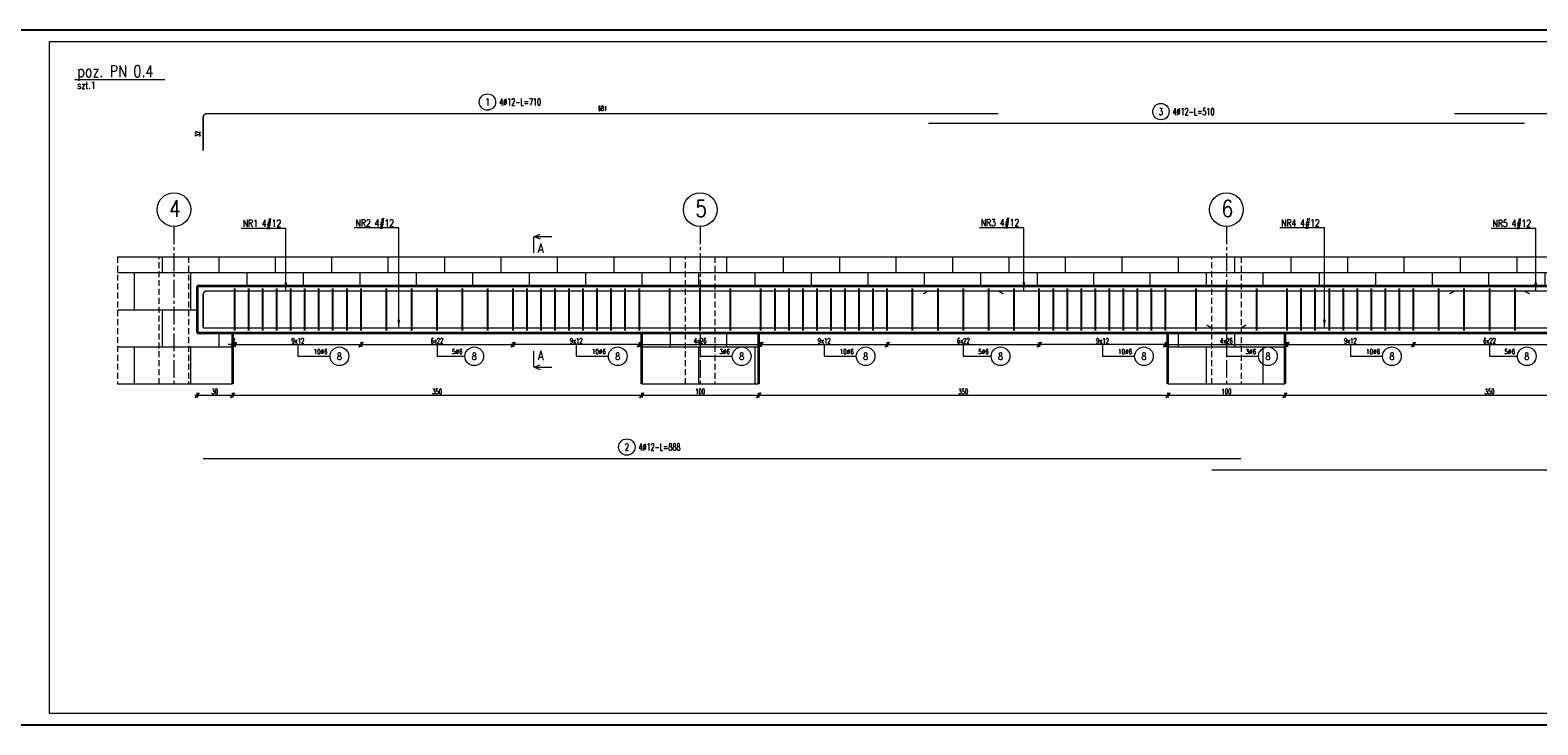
# Model space of a CAD drawing. Header units: centimetres. Extents: x 125945 to 146944, y 20629 to 31773.
# Tile 32 of 80: x 136931 to 138220, y 20629 to 21223. Entities that reach past the tile are written whole.
import ezdxf
from ezdxf.enums import TextEntityAlignment as Align

# ---------------------------------------------------------------- set-up
doc = ezdxf.new("R2010")
doc.units = ezdxf.units.CM
doc.linetypes.add('CENTER2', pattern=[28.575, 19.05, -3.175, 3.175, -3.175])
doc.linetypes.add('HIDDEN', pattern=[9.525, 6.35, -3.175])
for name, color, linetype, lineweight in [('e-cad_cienkie', 88, 'Continuous', 15), ('e-cad_opisy', 7, 'Continuous', 15), ('e-cad_osie', 172, 'CENTER2', 9), ('e-cad_ukryte', 1, 'HIDDEN', 15), ('e-cad_wymiary', 66, 'Continuous', 15), ('e-cad_wypelnienia', 254, 'Continuous', 9), ('K-ŚCIANY KONSTRUKCYJNE', 16, 'Continuous', 35), ('K-ŻELBET', 204, 'Continuous', 35)]:
    doc.layers.add(name, color=color, linetype=linetype, lineweight=lineweight)
doc.layers.add('e-cad_prety_widok', color=3, linetype='Continuous')
doc.layers.add('e-cad_strzemiona', color=3, linetype='Continuous')
doc.styles.add('e-cad_1', font='simplex.shx', dxfattribs={"width": 0.6})
doc.styles.add('e-cad_2', font='simplex.shx', dxfattribs={"width": 0.8})
doc.styles.add('simpl', font='simplex.shx', dxfattribs={"width": 0.6})
doc.dimstyles.new('e-cad_1_20_[cm]', dxfattribs={"dimscale": 2, "dimtxt": 2.25, "dimasz": 1.75, "dimexe": 1, "dimexo": 0, "dimgap": 0.5, "dimtad": 1, "dimdec": 1, "dimrnd": 0.5, "dimdsep": 46, "dimtxsty": 'simpl', "dimblk": 'OBLIQUE', "dimcen": 0, "dimdle": 1, "dimclrd": 256, "dimclre": 256, "dimclrt": 256, "dimadec": 0, "dimazin": 0, "dimtfac": 1, "dimtdec": 1, "dimtix": 1, "dimtmove": 2, "dimatfit": 3, "dimldrblk": 'OBLIQUE', "dimfxl": 1, "dimfxlon": 1, "dimlwd": -1, "dimarcsym": 0})

# ---------------------------------------------------------------- blocks, each defined once
blk = doc.blocks.new('_Oblique')
at = {"color": 0, "linetype": 'ByBlock', "lineweight": -2}
blk.add_line((0.5, 0.6), (-0.5, -0.6), dxfattribs=at)
blk = doc.blocks.new('*D4184')
at = {"layer": 'Defpoints', "color": 0}
for p in [(137104.1, 20966.1), (137106.1, 20966.1), (137104.1, 20954.1)]:
    blk.add_point(p, dxfattribs=at)
at = {"layer": 'e-cad_wymiary', "ltscale": 0.8}
for p, q in [((137104.1, 20954.1), (137100.6, 20954.1)), ((137108.1, 20954.1), (137102.1, 20954.1)), ((137106.1, 20954.1), (137109.6, 20954.1))]:
    blk.add_line(p, q, dxfattribs=at)
at = {"layer": 'e-cad_wymiary', "lineweight": -2, "ltscale": 0.8}
for p, q in [((137104.1, 20956.1), (137104.1, 20952.1)), ((137106.1, 20956.1), (137106.1, 20952.1))]:
    blk.add_line(p, q, dxfattribs=at)
at = {"layer": 'e-cad_wymiary', "xscale": 3.5, "yscale": 3.5, "zscale": 3.5}
blk.add_blockref('_Oblique', (137104.1, 20954.1), dxfattribs=at)
at = {"layer": 'e-cad_wymiary', "xscale": 3.5, "yscale": 3.5, "zscale": 3.5, "rotation": 180}
blk.add_blockref('_Oblique', (137106.1, 20954.1), dxfattribs=at)
at = {"layer": 'e-cad_wymiary', "ltscale": 0.8, "insert": (137105.1, 20957.3), "char_height": 4.5, "attachment_point": 5, "style": 'simpl'}
blk.add_mtext('2', dxfattribs=at)
blk = doc.blocks.new('*D4185')
at = {"layer": 'Defpoints', "color": 0}
for p in [(137106.1, 20966.1), (137214.1, 20966.1), (137214.1, 20954.1)]:
    blk.add_point(p, dxfattribs=at)
at = {"layer": 'e-cad_wymiary', "ltscale": 0.8}
blk.add_line((137104.1, 20954.1), (137216.1, 20954.1), dxfattribs=at)
at = {"layer": 'e-cad_wymiary', "lineweight": -2, "ltscale": 0.8}
for p, q in [((137106.1, 20956.1), (137106.1, 20952.1)), ((137214.1, 20956.1), (137214.1, 20952.1))]:
    blk.add_line(p, q, dxfattribs=at)
at = {"layer": 'e-cad_wymiary', "xscale": 3.5, "yscale": 3.5, "zscale": 3.5, "rotation": 180}
blk.add_blockref('_Oblique', (137106.1, 20954.1), dxfattribs=at)
at = {"layer": 'e-cad_wymiary', "xscale": 3.5, "yscale": 3.5, "zscale": 3.5}
blk.add_blockref('_Oblique', (137214.1, 20954.1), dxfattribs=at)
at = {"layer": 'e-cad_wymiary', "ltscale": 0.8, "insert": (137160.1, 20957.3), "char_height": 4.5, "attachment_point": 5, "style": 'simpl'}
blk.add_mtext('9x12', dxfattribs=at)
blk = doc.blocks.new('e-cad_ZelbetOpisNiezliczalny_1P')
at = {"layer": 'e-cad_cienkie'}
blk.add_circle((4, 0), 4, dxfattribs=at)
at = {"layer": 'e-cad_opisy', "ltscale": 0.04, "style": 'e-cad_1', "width": 0.8}
for tag, p in [('OPIS', (-1, 1)), ('UWAGI', (-1, -3))]:
    blk.add_attdef(tag, text='', height=2, dxfattribs=at).set_placement(p, align=Align.RIGHT)
blk.add_attdef('NR', text='', height=3, dxfattribs=at).set_placement((4, 0), align=Align.MIDDLE_CENTER)
blk = doc.blocks.new('*D4186')
at = {"layer": 'Defpoints', "color": 0}
for p in [(137214.1, 20966.1), (137344.1, 20966.1), (137344.1, 20954.1)]:
    blk.add_point(p, dxfattribs=at)
at = {"layer": 'e-cad_wymiary', "ltscale": 0.8}
blk.add_line((137212.1, 20954.1), (137346.1, 20954.1), dxfattribs=at)
at = {"layer": 'e-cad_wymiary', "lineweight": -2, "ltscale": 0.8}
for p, q in [((137214.1, 20956.1), (137214.1, 20952.1)), ((137344.1, 20956.1), (137344.1, 20952.1))]:
    blk.add_line(p, q, dxfattribs=at)
at = {"layer": 'e-cad_wymiary', "xscale": 3.5, "yscale": 3.5, "zscale": 3.5, "rotation": 180}
blk.add_blockref('_Oblique', (137214.1, 20954.1), dxfattribs=at)
at = {"layer": 'e-cad_wymiary', "xscale": 3.5, "yscale": 3.5, "zscale": 3.5}
blk.add_blockref('_Oblique', (137344.1, 20954.1), dxfattribs=at)
at = {"layer": 'e-cad_wymiary', "ltscale": 0.8, "insert": (137279.1, 20957.3), "char_height": 4.5, "attachment_point": 5, "style": 'simpl'}
blk.add_mtext('6x22', dxfattribs=at)
blk = doc.blocks.new('*D4188')
at = {"layer": 'Defpoints', "color": 0}
for p in [(137344.1, 20966.1), (137452.1, 20966.1), (137344.1, 20954.1)]:
    blk.add_point(p, dxfattribs=at)
at = {"layer": 'e-cad_wymiary', "ltscale": 0.8}
blk.add_line((137454.1, 20954.1), (137342.1, 20954.1), dxfattribs=at)
at = {"layer": 'e-cad_wymiary', "lineweight": -2, "ltscale": 0.8}
for p, q in [((137344.1, 20956.1), (137344.1, 20952.1)), ((137452.1, 20956.1), (137452.1, 20952.1))]:
    blk.add_line(p, q, dxfattribs=at)
at = {"layer": 'e-cad_wymiary', "xscale": 3.5, "yscale": 3.5, "zscale": 3.5, "rotation": 180}
blk.add_blockref('_Oblique', (137344.1, 20954.1), dxfattribs=at)
at = {"layer": 'e-cad_wymiary', "xscale": 3.5, "yscale": 3.5, "zscale": 3.5}
blk.add_blockref('_Oblique', (137452.1, 20954.1), dxfattribs=at)
at = {"layer": 'e-cad_wymiary', "ltscale": 0.8, "insert": (137398.1, 20957.3), "char_height": 4.5, "attachment_point": 5, "style": 'simpl'}
blk.add_mtext('9x12', dxfattribs=at)
blk = doc.blocks.new('*D4190')
at = {"layer": 'Defpoints', "color": 0}
for p in [(137556.1, 20966.1), (137664.1, 20966.1), (137664.1, 20954.1)]:
    blk.add_point(p, dxfattribs=at)
at = {"layer": 'e-cad_wymiary', "ltscale": 0.8}
blk.add_line((137554.1, 20954.1), (137666.1, 20954.1), dxfattribs=at)
at = {"layer": 'e-cad_wymiary', "lineweight": -2, "ltscale": 0.8}
for p, q in [((137556.1, 20956.1), (137556.1, 20952.1)), ((137664.1, 20956.1), (137664.1, 20952.1))]:
    blk.add_line(p, q, dxfattribs=at)
at = {"layer": 'e-cad_wymiary', "xscale": 3.5, "yscale": 3.5, "zscale": 3.5, "rotation": 180}
blk.add_blockref('_Oblique', (137556.1, 20954.1), dxfattribs=at)
at = {"layer": 'e-cad_wymiary', "xscale": 3.5, "yscale": 3.5, "zscale": 3.5}
blk.add_blockref('_Oblique', (137664.1, 20954.1), dxfattribs=at)
at = {"layer": 'e-cad_wymiary', "ltscale": 0.8, "insert": (137610.1, 20957.3), "char_height": 4.5, "attachment_point": 5, "style": 'simpl'}
blk.add_mtext('9x12', dxfattribs=at)
blk = doc.blocks.new('*D4191')
at = {"layer": 'Defpoints', "color": 0}
for p in [(137664.1, 20966.1), (137794.1, 20966.1), (137794.1, 20954.1)]:
    blk.add_point(p, dxfattribs=at)
at = {"layer": 'e-cad_wymiary', "ltscale": 0.8}
blk.add_line((137662.1, 20954.1), (137796.1, 20954.1), dxfattribs=at)
at = {"layer": 'e-cad_wymiary', "lineweight": -2, "ltscale": 0.8}
for p, q in [((137664.1, 20956.1), (137664.1, 20952.1)), ((137794.1, 20956.1), (137794.1, 20952.1))]:
    blk.add_line(p, q, dxfattribs=at)
at = {"layer": 'e-cad_wymiary', "xscale": 3.5, "yscale": 3.5, "zscale": 3.5, "rotation": 180}
blk.add_blockref('_Oblique', (137664.1, 20954.1), dxfattribs=at)
at = {"layer": 'e-cad_wymiary', "xscale": 3.5, "yscale": 3.5, "zscale": 3.5}
blk.add_blockref('_Oblique', (137794.1, 20954.1), dxfattribs=at)
at = {"layer": 'e-cad_wymiary', "ltscale": 0.8, "insert": (137729.1, 20957.3), "char_height": 4.5, "attachment_point": 5, "style": 'simpl'}
blk.add_mtext('6x22', dxfattribs=at)
blk = doc.blocks.new('*D4193')
at = {"layer": 'Defpoints', "color": 0}
for p in [(137794.1, 20966.1), (137902.1, 20966.1), (137794.1, 20954.1)]:
    blk.add_point(p, dxfattribs=at)
at = {"layer": 'e-cad_wymiary', "ltscale": 0.8}
blk.add_line((137904.1, 20954.1), (137792.1, 20954.1), dxfattribs=at)
at = {"layer": 'e-cad_wymiary', "lineweight": -2, "ltscale": 0.8}
for p, q in [((137794.1, 20956.1), (137794.1, 20952.1)), ((137902.1, 20956.1), (137902.1, 20952.1))]:
    blk.add_line(p, q, dxfattribs=at)
at = {"layer": 'e-cad_wymiary', "xscale": 3.5, "yscale": 3.5, "zscale": 3.5, "rotation": 180}
blk.add_blockref('_Oblique', (137794.1, 20954.1), dxfattribs=at)
at = {"layer": 'e-cad_wymiary', "xscale": 3.5, "yscale": 3.5, "zscale": 3.5}
blk.add_blockref('_Oblique', (137902.1, 20954.1), dxfattribs=at)
at = {"layer": 'e-cad_wymiary', "ltscale": 0.8, "insert": (137848.1, 20957.3), "char_height": 4.5, "attachment_point": 5, "style": 'simpl'}
blk.add_mtext('9x12', dxfattribs=at)
blk = doc.blocks.new('*D4195')
at = {"layer": 'Defpoints', "color": 0}
for p in [(138006.1, 20966.1), (138114.1, 20966.1), (138114.1, 20954.1)]:
    blk.add_point(p, dxfattribs=at)
at = {"layer": 'e-cad_wymiary', "ltscale": 0.8}
blk.add_line((138004.1, 20954.1), (138116.1, 20954.1), dxfattribs=at)
at = {"layer": 'e-cad_wymiary', "lineweight": -2, "ltscale": 0.8}
for p, q in [((138006.1, 20956.1), (138006.1, 20952.1)), ((138114.1, 20956.1), (138114.1, 20952.1))]:
    blk.add_line(p, q, dxfattribs=at)
at = {"layer": 'e-cad_wymiary', "xscale": 3.5, "yscale": 3.5, "zscale": 3.5, "rotation": 180}
blk.add_blockref('_Oblique', (138006.1, 20954.1), dxfattribs=at)
at = {"layer": 'e-cad_wymiary', "xscale": 3.5, "yscale": 3.5, "zscale": 3.5}
blk.add_blockref('_Oblique', (138114.1, 20954.1), dxfattribs=at)
at = {"layer": 'e-cad_wymiary', "ltscale": 0.8, "insert": (138060.1, 20957.3), "char_height": 4.5, "attachment_point": 5, "style": 'simpl'}
blk.add_mtext('9x12', dxfattribs=at)
blk = doc.blocks.new('*D4196')
at = {"layer": 'Defpoints', "color": 0}
for p in [(138114.1, 20966.1), (138244.1, 20966.1), (138244.1, 20954.1)]:
    blk.add_point(p, dxfattribs=at)
at = {"layer": 'e-cad_wymiary', "ltscale": 0.8}
blk.add_line((138112.1, 20954.1), (138246.1, 20954.1), dxfattribs=at)
at = {"layer": 'e-cad_wymiary', "lineweight": -2, "ltscale": 0.8}
for p, q in [((138114.1, 20956.1), (138114.1, 20952.1)), ((138244.1, 20956.1), (138244.1, 20952.1))]:
    blk.add_line(p, q, dxfattribs=at)
at = {"layer": 'e-cad_wymiary', "xscale": 3.5, "yscale": 3.5, "zscale": 3.5, "rotation": 180}
blk.add_blockref('_Oblique', (138114.1, 20954.1), dxfattribs=at)
at = {"layer": 'e-cad_wymiary', "xscale": 3.5, "yscale": 3.5, "zscale": 3.5}
blk.add_blockref('_Oblique', (138244.1, 20954.1), dxfattribs=at)
at = {"layer": 'e-cad_wymiary', "ltscale": 0.8, "insert": (138179.1, 20957.3), "char_height": 4.5, "attachment_point": 5, "style": 'simpl'}
blk.add_mtext('6x22', dxfattribs=at)
blk = doc.blocks.new('*D4204')
at = {"layer": 'Defpoints', "color": 0}
for p in [(137452.1, 20966.1), (137556.1, 20966.1), (137556.1, 20954.1)]:
    blk.add_point(p, dxfattribs=at)
at = {"layer": 'e-cad_wymiary', "ltscale": 0.8}
blk.add_line((137450.1, 20954.1), (137558.1, 20954.1), dxfattribs=at)
at = {"layer": 'e-cad_wymiary', "lineweight": -2, "ltscale": 0.8}
for p, q in [((137452.1, 20956.1), (137452.1, 20952.1)), ((137556.1, 20956.1), (137556.1, 20952.1))]:
    blk.add_line(p, q, dxfattribs=at)
at = {"layer": 'e-cad_wymiary', "xscale": 3.5, "yscale": 3.5, "zscale": 3.5, "rotation": 180}
blk.add_blockref('_Oblique', (137452.1, 20954.1), dxfattribs=at)
at = {"layer": 'e-cad_wymiary', "xscale": 3.5, "yscale": 3.5, "zscale": 3.5}
blk.add_blockref('_Oblique', (137556.1, 20954.1), dxfattribs=at)
at = {"layer": 'e-cad_wymiary', "ltscale": 0.8, "insert": (137504.1, 20957.3), "char_height": 4.5, "attachment_point": 5, "style": 'simpl'}
blk.add_mtext('4x26', dxfattribs=at)
blk = doc.blocks.new('*D4205')
at = {"layer": 'Defpoints', "color": 0}
for p in [(137902.1, 20966.1), (138006.1, 20966.1), (138006.1, 20954.1)]:
    blk.add_point(p, dxfattribs=at)
at = {"layer": 'e-cad_wymiary', "ltscale": 0.8}
blk.add_line((137900.1, 20954.1), (138008.1, 20954.1), dxfattribs=at)
at = {"layer": 'e-cad_wymiary', "lineweight": -2, "ltscale": 0.8}
for p, q in [((137902.1, 20956.1), (137902.1, 20952.1)), ((138006.1, 20956.1), (138006.1, 20952.1))]:
    blk.add_line(p, q, dxfattribs=at)
at = {"layer": 'e-cad_wymiary', "xscale": 3.5, "yscale": 3.5, "zscale": 3.5, "rotation": 180}
blk.add_blockref('_Oblique', (137902.1, 20954.1), dxfattribs=at)
at = {"layer": 'e-cad_wymiary', "xscale": 3.5, "yscale": 3.5, "zscale": 3.5}
blk.add_blockref('_Oblique', (138006.1, 20954.1), dxfattribs=at)
at = {"layer": 'e-cad_wymiary', "ltscale": 0.8, "insert": (137954.1, 20957.3), "char_height": 4.5, "attachment_point": 5, "style": 'simpl'}
blk.add_mtext('4x26', dxfattribs=at)
blk = doc.blocks.new('e-cad_przekroj_1_1_P')
at = {"const_width": 0.5}
blk.add_lwpolyline([(0, 0), (0, 7)], dxfattribs=at)
for points in [[(0.25, 7), (2.75, 8)], [(0.25, 7), (7.75, 7)], [(0.25, 7), (2.75, 6)]]:
    blk.add_lwpolyline(points)
at = {"style": 'e-cad_1', "width": 0.8}
blk.add_attdef('SYMBOL', (1.75, 0), '', height=4, dxfattribs=at)
blk = doc.blocks.new('e-cad_przekroj_1_2_P')
at = {"const_width": 0.5}
blk.add_lwpolyline([(0, 0), (0, -7)], dxfattribs=at)
for points in [[(0.25, -7), (2.75, -6)], [(0.25, -7), (7.75, -7)], [(0.25, -7), (2.75, -8)]]:
    blk.add_lwpolyline(points)
at = {"style": 'e-cad_1', "width": 0.8}
blk.add_attdef('SYMBOL', (1.75, -4), '', height=4, dxfattribs=at)
blk = doc.blocks.new('*D4208')
at = {"layer": 'Defpoints', "color": 0}
for p in [(137074.1, 20964.1), (137104.1, 20964.1), (137104.1, 20910.7)]:
    blk.add_point(p, dxfattribs=at)
at = {"layer": 'e-cad_wymiary', "lineweight": -2, "ltscale": 0.8}
for p, q in [((137074.1, 20912.7), (137074.1, 20908.7)), ((137104.1, 20912.7), (137104.1, 20908.7))]:
    blk.add_line(p, q, dxfattribs=at)
at = {"layer": 'e-cad_wymiary', "ltscale": 0.8}
blk.add_line((137072.1, 20910.7), (137106.1, 20910.7), dxfattribs=at)
at = {"layer": 'e-cad_wymiary', "xscale": 3.5, "yscale": 3.5, "zscale": 3.5, "rotation": 180}
blk.add_blockref('_Oblique', (137074.1, 20910.7), dxfattribs=at)
at = {"layer": 'e-cad_wymiary', "xscale": 3.5, "yscale": 3.5, "zscale": 3.5}
blk.add_blockref('_Oblique', (137104.1, 20910.7), dxfattribs=at)
at = {"layer": 'e-cad_wymiary', "ltscale": 0.8, "insert": (137089.1, 20913.9), "char_height": 4.5, "attachment_point": 5, "style": 'simpl'}
blk.add_mtext('30', dxfattribs=at)
blk = doc.blocks.new('*D4209')
at = {"layer": 'Defpoints', "color": 0}
for p in [(137104.1, 20964.1), (137454.1, 20920.4), (137454.1, 20910.7)]:
    blk.add_point(p, dxfattribs=at)
at = {"layer": 'e-cad_wymiary', "lineweight": -2, "ltscale": 0.8}
for p, q in [((137104.1, 20912.7), (137104.1, 20908.7)), ((137454.1, 20912.7), (137454.1, 20908.7))]:
    blk.add_line(p, q, dxfattribs=at)
at = {"layer": 'e-cad_wymiary', "ltscale": 0.8}
blk.add_line((137102.1, 20910.7), (137456.1, 20910.7), dxfattribs=at)
at = {"layer": 'e-cad_wymiary', "xscale": 3.5, "yscale": 3.5, "zscale": 3.5, "rotation": 180}
blk.add_blockref('_Oblique', (137104.1, 20910.7), dxfattribs=at)
at = {"layer": 'e-cad_wymiary', "xscale": 3.5, "yscale": 3.5, "zscale": 3.5}
blk.add_blockref('_Oblique', (137454.1, 20910.7), dxfattribs=at)
at = {"layer": 'e-cad_wymiary', "ltscale": 0.8, "insert": (137279.1, 20913.9), "char_height": 4.5, "attachment_point": 5, "style": 'simpl'}
blk.add_mtext('350', dxfattribs=at)
blk = doc.blocks.new('*D4210')
at = {"layer": 'Defpoints', "color": 0}
for p in [(137454.1, 20920.4), (137554.1, 20920.4), (137554.1, 20910.7)]:
    blk.add_point(p, dxfattribs=at)
at = {"layer": 'e-cad_wymiary', "lineweight": -2, "ltscale": 0.8}
for p, q in [((137454.1, 20912.7), (137454.1, 20908.7)), ((137554.1, 20912.7), (137554.1, 20908.7))]:
    blk.add_line(p, q, dxfattribs=at)
at = {"layer": 'e-cad_wymiary', "ltscale": 0.8}
blk.add_line((137452.1, 20910.7), (137556.1, 20910.7), dxfattribs=at)
at = {"layer": 'e-cad_wymiary', "xscale": 3.5, "yscale": 3.5, "zscale": 3.5, "rotation": 180}
blk.add_blockref('_Oblique', (137454.1, 20910.7), dxfattribs=at)
at = {"layer": 'e-cad_wymiary', "xscale": 3.5, "yscale": 3.5, "zscale": 3.5}
blk.add_blockref('_Oblique', (137554.1, 20910.7), dxfattribs=at)
at = {"layer": 'e-cad_wymiary', "ltscale": 0.8, "insert": (137504.1, 20913.9), "char_height": 4.5, "attachment_point": 5, "style": 'simpl'}
blk.add_mtext('100', dxfattribs=at)
blk = doc.blocks.new('*D4211')
at = {"layer": 'Defpoints', "color": 0}
for p in [(137554.1, 20920.4), (137904.1, 20920.4), (137904.1, 20910.7)]:
    blk.add_point(p, dxfattribs=at)
at = {"layer": 'e-cad_wymiary', "lineweight": -2, "ltscale": 0.8}
for p, q in [((137554.1, 20912.7), (137554.1, 20908.7)), ((137904.1, 20912.7), (137904.1, 20908.7))]:
    blk.add_line(p, q, dxfattribs=at)
at = {"layer": 'e-cad_wymiary', "ltscale": 0.8}
blk.add_line((137552.1, 20910.7), (137906.1, 20910.7), dxfattribs=at)
at = {"layer": 'e-cad_wymiary', "xscale": 3.5, "yscale": 3.5, "zscale": 3.5, "rotation": 180}
blk.add_blockref('_Oblique', (137554.1, 20910.7), dxfattribs=at)
at = {"layer": 'e-cad_wymiary', "xscale": 3.5, "yscale": 3.5, "zscale": 3.5}
blk.add_blockref('_Oblique', (137904.1, 20910.7), dxfattribs=at)
at = {"layer": 'e-cad_wymiary', "ltscale": 0.8, "insert": (137729.1, 20913.9), "char_height": 4.5, "attachment_point": 5, "style": 'simpl'}
blk.add_mtext('350', dxfattribs=at)
blk = doc.blocks.new('*D4212')
at = {"layer": 'Defpoints', "color": 0}
for p in [(137904.1, 20920.4), (138004.1, 20920.4), (138004.1, 20910.7)]:
    blk.add_point(p, dxfattribs=at)
at = {"layer": 'e-cad_wymiary', "lineweight": -2, "ltscale": 0.8}
for p, q in [((137904.1, 20912.7), (137904.1, 20908.7)), ((138004.1, 20912.7), (138004.1, 20908.7))]:
    blk.add_line(p, q, dxfattribs=at)
at = {"layer": 'e-cad_wymiary', "ltscale": 0.8}
blk.add_line((137902.1, 20910.7), (138006.1, 20910.7), dxfattribs=at)
at = {"layer": 'e-cad_wymiary', "xscale": 3.5, "yscale": 3.5, "zscale": 3.5, "rotation": 180}
blk.add_blockref('_Oblique', (137904.1, 20910.7), dxfattribs=at)
at = {"layer": 'e-cad_wymiary', "xscale": 3.5, "yscale": 3.5, "zscale": 3.5}
blk.add_blockref('_Oblique', (138004.1, 20910.7), dxfattribs=at)
at = {"layer": 'e-cad_wymiary', "ltscale": 0.8, "insert": (137954.1, 20913.9), "char_height": 4.5, "attachment_point": 5, "style": 'simpl'}
blk.add_mtext('100', dxfattribs=at)
blk = doc.blocks.new('*D4213')
at = {"layer": 'Defpoints', "color": 0}
for p in [(138004.1, 20920.4), (138354.1, 20920.4), (138354.1, 20910.7)]:
    blk.add_point(p, dxfattribs=at)
at = {"layer": 'e-cad_wymiary', "lineweight": -2, "ltscale": 0.8}
for p, q in [((138004.1, 20912.7), (138004.1, 20908.7)), ((138354.1, 20912.7), (138354.1, 20908.7))]:
    blk.add_line(p, q, dxfattribs=at)
at = {"layer": 'e-cad_wymiary', "ltscale": 0.8}
blk.add_line((138002.1, 20910.7), (138356.1, 20910.7), dxfattribs=at)
at = {"layer": 'e-cad_wymiary', "xscale": 3.5, "yscale": 3.5, "zscale": 3.5, "rotation": 180}
blk.add_blockref('_Oblique', (138004.1, 20910.7), dxfattribs=at)
at = {"layer": 'e-cad_wymiary', "xscale": 3.5, "yscale": 3.5, "zscale": 3.5}
blk.add_blockref('_Oblique', (138354.1, 20910.7), dxfattribs=at)
at = {"layer": 'e-cad_wymiary', "ltscale": 0.8, "insert": (138179.1, 20913.9), "char_height": 4.5, "attachment_point": 5, "style": 'simpl'}
blk.add_mtext('350', dxfattribs=at)
blk = doc.blocks.new('e-cad_ZelbetPozycja')
at = {"layer": 'e-cad_opisy', "ltscale": 0.04, "style": 'e-cad_1', "width": 0.8}
for tag, p, height in [('OPIS_1', (0, 1), 5), ('OPIS_3', (0, -6.5), 1.5), ('OPIS_2', (0, -4), 3), ('OPIS_4', (16, -4), 3)]:
    blk.add_attdef(tag, p, '', height=height, dxfattribs=at)
at = {"layer": 'e-cad_opisy', "ltscale": 0.04, "style": 'e-cad_1', "width": 0.8, "flags": 1}
for tag, p in [('POZYCJA', (0, -15)), ('ILOSC', (0, -20)), ('DODATEK', (0, -25))]:
    blk.add_attdef(tag, p, '', height=3, dxfattribs=at)
blk = doc.blocks.new('e-cad_ZelbetOpis_7')
blk.add_circle((5, 5), 3.5)
at = {"layer": 'e-cad_opisy', "style": 'e-cad_1', "width": 0.6}
blk.add_attdef('NR', text='', height=3, dxfattribs=at).set_placement((5, 3.5), align=Align.CENTER)
for tag, p in [('OPIS_1', (10, 3.5)), ('UWAGI', (10, -6))]:
    blk.add_attdef(tag, p, '', height=3, dxfattribs=at)
at = {"layer": 'e-cad_opisy', "style": 'e-cad_1', "width": 0.6, "flags": 1}
for tag, p in [('SREDNICA', (25, 8)), ('SZT', (25, 7)), ('GATUNEK_STALI', (25, 6.5)), ('DLUGOSC', (25, 7.5)), ('A', (30, 6.5)), ('KOD', (30, 8)), ('HAK_1', (30, 7.5)), ('HAK_2', (30, 7)), ('OPIS_2', (25, 5.5)), ('KLASA_STALI', (25, 6)), ('C', (30, 5.5)), ('B', (30, 6)), ('D', (30, 5)), ('E', (30, 4.5)), ('F', (30, 4)), ('R', (30, 3.5)), ('HAK_1_DLUGOSC', (30, 3)), ('HAK_2_DLUGOSC', (30, 2.5)), ('KIERUNEK', (30, 2))]:
    blk.add_attdef(tag, p, '', height=0.3, dxfattribs=at)

msp = doc.modelspace()

# ---------------------------------------------------------------- hatches: boundary and pattern name
at = {"layer": 'e-cad_wypelnienia', "ltscale": 0.8}
h = msp.add_hatch(dxfattribs=at)
h.set_pattern_fill('APPIANRN', color=256, scale=0.2)
h.set_pattern_definition([(0, (136682.414, 20920.39), (0, 31.75), []), (90, (136682.414, 20920.39), (-24.13, 31.75), [31.75, -31.75])])
h.paths.add_polyline_path([(137066.6, 20920.39), (137066.6, 21029.08), (137491.6, 21029.08), (137491.6, 21004.08), (137074.1, 21004.08), (137074.1, 20964.08), (137104.1, 20964.08), (137104.1, 20920.39)])
h.paths.add_polyline_path([(138416.6, 21004.08), (138961.6, 21004.08), (138961.6, 21029.08), (138416.6, 21029.08)])
h.paths.add_polyline_path([(137966.6, 21004.08), (138391.6, 21004.08), (138391.6, 21029.08), (137966.6, 21029.08)])
h.paths.add_polyline_path([(137516.6, 21004.08), (137941.6, 21004.08), (137941.6, 21029.08), (137516.6, 21029.08)])
h.paths.add_polyline_path([(137005.88, 20920.39), (137041.6, 20920.39), (137041.6, 21029.08), (137005.88, 21029.08)])
h.paths.add_polyline_path([(137454.1, 20920.39), (137491.6, 20920.39), (137491.6, 20964.08), (137454.1, 20964.08)])
h.paths.add_polyline_path([(138354.1, 20920.39), (138391.6, 20920.39), (138391.6, 20964.08), (138354.1, 20964.08)])
h.paths.add_polyline_path([(137966.6, 20920.39), (138004.1, 20920.39), (138004.1, 20964.08), (137966.6, 20964.08)])
h.paths.add_polyline_path([(137904.1, 20920.39), (137941.6, 20920.39), (137941.6, 20964.08), (137904.1, 20964.08)])
h.paths.add_polyline_path([(137516.6, 20920.39), (137554.1, 20920.39), (137554.1, 20964.08), (137516.6, 20964.08)])
h.paths.add_polyline_path([(137054.1, 20920.39), (137066.6, 20920.39), (137066.6, 21029.08), (137054.1, 21029.08)])
h.paths.add_polyline_path([(137041.6, 20920.39), (137054.1, 20920.39), (137054.1, 21029.08), (137041.6, 21029.08)])
h.paths.add_polyline_path([(137954.1, 20920.39), (137966.6, 20920.39), (137966.6, 20964.08), (137954.1, 20964.08)])
h.paths.add_polyline_path([(138404.1, 20920.39), (138416.6, 20920.39), (138416.6, 20964.08), (138404.1, 20964.08)])
h.paths.add_polyline_path([(138391.6, 20920.39), (138404.1, 20920.39), (138404.1, 20964.08), (138391.6, 20964.08)])
h.paths.add_polyline_path([(137941.6, 20920.39), (137954.1, 20920.39), (137954.1, 20964.08), (137941.6, 20964.08)])
h.paths.add_polyline_path([(137504.1, 20920.39), (137516.6, 20920.39), (137516.6, 20964.08), (137504.1, 20964.08)])
h.paths.add_polyline_path([(137491.6, 20920.39), (137504.1, 20920.39), (137504.1, 20964.08), (137491.6, 20964.08)])
h.paths.add_polyline_path([(137954.1, 21004.08), (137966.6, 21004.08), (137966.6, 21029.08), (137954.1, 21029.08)])
h.paths.add_polyline_path([(138404.1, 21004.08), (138416.6, 21004.08), (138416.6, 21029.08), (138404.1, 21029.08)])
h.paths.add_polyline_path([(138391.6, 21004.08), (138404.1, 21004.08), (138404.1, 21029.08), (138391.6, 21029.08)])
h.paths.add_polyline_path([(137941.6, 21004.08), (137954.1, 21004.08), (137954.1, 21029.08), (137941.6, 21029.08)])
h.paths.add_polyline_path([(137504.1, 21004.08), (137516.6, 21004.08), (137516.6, 21029.08), (137504.1, 21029.08)])
h.paths.add_polyline_path([(137491.6, 21004.08), (137504.1, 21004.08), (137504.1, 21029.08), (137491.6, 21029.08)])

# ---------------------------------------------------------------- linework, layer by layer
at = {"layer": 'Defpoints'}
msp.add_lwpolyline([(136887.51, 20628.94), (139477.51, 20628.94), (139477.51, 21222.94), (136887.51, 21222.94)], close=True, dxfattribs=at)
at = {"layer": 'e-cad_cienkie', "ltscale": 1.2}
for p, q in [((137149.85, 21053.35), (137111.74, 21053.35)), ((137149.85, 21050.34), (137149.85, 21053.35)), ((137149.85, 20999.88), (137149.85, 21053.35)), ((137246.36, 21053.78), (137208.24, 21053.78)), ((137246.36, 21050.77), (137246.36, 21053.78)), ((137246.36, 20968.28), (137246.36, 21053.78)), ((137780.93, 21053.97), (137742.82, 21053.97)), ((137780.93, 21000.51), (137780.93, 21053.97)), ((138037.85, 21053.78), (137999.74, 21053.78)), ((138037.85, 21050.77), (138037.85, 21053.78)), ((138037.85, 20968.28), (138037.85, 21053.78)), ((138218.59, 21053.35), (138180.47, 21053.35)), ((138218.59, 20999.88), (138218.59, 21053.35))]:
    msp.add_line(p, q, dxfattribs=at)
at = {"layer": 'e-cad_cienkie'}
msp.add_lwpolyline([(136947.51, 20638.94), (139467.51, 20638.94), (139467.51, 21212.94), (136947.51, 21212.94)], close=True, dxfattribs=at)
at = {"layer": 'e-cad_cienkie', "ltscale": 0.8}
for points in [[(137699.1, 20999.88, 1.2, 1.2, 0), (137694.77, 20997.38, 0, 0, 0)], [(137759.1, 20999.88, 1.2, 1.2, 0), (137763.43, 20997.38, 0, 0, 0)], [(138149.1, 20999.88, 1.2, 1.2, 0), (138144.77, 20997.38, 0, 0, 0)], [(138209.1, 20999.88, 1.2, 1.2, 0), (138213.43, 20997.38, 0, 0, 0)], [(137941.6, 20968.28, 1.2, 1.2, 0), (137937.27, 20970.78, 0, 0, 0)], [(137966.6, 20968.28, 1.2, 1.2, 0), (137970.93, 20970.78, 0, 0, 0)]]:
    msp.add_lwpolyline(points, format="xyseb", dxfattribs=at)
for points in [[(137160.1, 20944.08), (137187.59, 20944.08)], [(137279.1, 20944.08), (137302.93, 20944.08)], [(137398.1, 20944.08), (137425.59, 20944.08)], [(137504.1, 20944.08), (137531.59, 20944.08)], [(137610.1, 20944.08), (137637.59, 20944.08)], [(137729.1, 20944.08), (137752.93, 20944.08)], [(137848.1, 20944.08), (137875.59, 20944.08)], [(137954.1, 20944.08), (137981.59, 20944.08)], [(138060.1, 20944.08), (138087.59, 20944.08)], [(138179.1, 20944.08), (138202.93, 20944.08)]]:
    msp.add_lwpolyline(points, dxfattribs=at)
at = {"layer": 'e-cad_cienkie', "lineweight": -2, "ltscale": 1.2}
for points in [[(137151.05, 21007.08), (137149.85, 20999.88), (137148.65, 21007.08)], [(137782.13, 21007.71), (137780.93, 21000.51), (137779.73, 21007.71)], [(138219.79, 21007.08), (138218.59, 20999.88), (138217.39, 21007.08)], [(137247.56, 20975.48), (137246.36, 20968.28), (137245.16, 20975.48)], [(138039.05, 20975.48), (138037.85, 20968.28), (138036.65, 20975.48)]]:
    msp.add_solid(points, dxfattribs=at)
at = {"layer": 'e-cad_opisy'}
for centre in [(137054.1, 21069.49), (137504.1, 21069.49), (137954.1, 21069.49)]:
    msp.add_circle(centre, 14.4, dxfattribs=at)
at = {"layer": 'e-cad_osie', "ltscale": 0.8}
for p, q in [((137054.1, 21055.09), (137054.1, 20920.39)), ((137504.1, 21055.09), (137504.1, 20920.39)), ((137954.1, 21055.09), (137954.1, 20920.39))]:
    msp.add_line(p, q, dxfattribs=at)
at = {"layer": 'e-cad_prety_widok', "ltscale": 2}
for points in [[(137079.1, 21119.87, 1.2, 1.2, 0), (137079.1, 21148.47, 1.2, 1.2, -0.4142136), (137082.1, 21151.47, 1.2, 1.2, 0), (137759.1, 21151.47, 0, 0, 0)], [(138981.6, 21119.87, 1.2, 1.2, 0), (138981.6, 21148.47, 1.2, 1.2, 0.4142136), (138978.6, 21151.47, 1.2, 1.2, 0), (138149.1, 21151.47, 0, 0, 0)], [(137079.1, 20968.28, 1.2, 1.2, 0), (137079.1, 20996.88, 1.2, 1.2, -0.4142136), (137082.1, 20999.88, 1.2, 1.2, 0), (137759.1, 20999.88, 0, 0, 0)], [(138981.6, 20968.28, 1.2, 1.2, 0), (138981.6, 20996.88, 1.2, 1.2, 0.4142136), (138978.6, 20999.88, 1.2, 1.2, 0), (138149.1, 20999.88, 0, 0, 0)], [(137079.1, 20968.28, 1.2, 1.2, 0), (137966.6, 20968.28, 0, 0, 0)], [(137941.6, 20968.28, 1.2, 1.2, 0), (138981.6, 20968.28, 0, 0, 0)], [(137079.1, 20856.49, 1.2, 1.2, 0), (137966.6, 20856.49, 0, 0, 0)], [(137941.6, 20846.91, 1.2, 1.2, 0), (138981.6, 20846.91, 0, 0, 0)]]:
    msp.add_lwpolyline(points, format="xyseb", dxfattribs=at)
at = {"layer": 'e-cad_prety_widok', "ltscale": 0.8}
for points in [[(138209.1, 21143.32, 1.2, 1.2, 0), (137699.1, 21143.32, 0, 0, 0)], [(138209.1, 20999.88, 1.2, 1.2, 0), (137699.1, 20999.88, 0, 0, 0)]]:
    msp.add_lwpolyline(points, format="xyseb", dxfattribs=at)
at = {"layer": 'e-cad_strzemiona', "ltscale": 0.8}
for points in [[(137106.1, 20966.08), (137106.1, 21002.08)], [(137118.1, 20966.08), (137118.1, 21002.08)], [(137130.1, 20966.08), (137130.1, 21002.08)], [(137142.1, 20966.08), (137142.1, 21002.08)], [(137154.1, 20966.08), (137154.1, 21002.08)], [(137166.1, 20966.08), (137166.1, 21002.08)], [(137178.1, 20966.08), (137178.1, 21002.08)], [(137190.1, 20966.08), (137190.1, 21002.08)], [(137202.1, 20966.08), (137202.1, 21002.08)], [(137214.1, 20966.08), (137214.1, 21002.08)], [(137235.8, 20966.08), (137235.8, 21002.08)], [(137257.5, 20966.08), (137257.5, 21002.08)], [(137279.2, 20966.08), (137279.2, 21002.08)], [(137300.9, 20966.08), (137300.9, 21002.08)], [(137322.6, 20966.08), (137322.6, 21002.08)], [(137344.1, 20966.08), (137344.1, 21002.08)], [(137356.1, 20966.08), (137356.1, 21002.08)], [(137368.1, 20966.08), (137368.1, 21002.08)], [(137380.1, 20966.08), (137380.1, 21002.08)], [(137392.1, 20966.08), (137392.1, 21002.08)], [(137404.1, 20966.08), (137404.1, 21002.08)], [(137416.1, 20966.08), (137416.1, 21002.08)], [(137428.1, 20966.08), (137428.1, 21002.08)], [(137440.1, 20966.08), (137440.1, 21002.08)], [(137452.1, 20966.08), (137452.1, 21002.08)], [(137478.1, 20966.08), (137478.1, 21002.08)], [(137504.1, 20966.08), (137504.1, 21002.08)], [(137530.1, 20966.08), (137530.1, 21002.08)], [(137556.1, 20966.08), (137556.1, 21002.08)], [(137568.1, 20966.08), (137568.1, 21002.08)], [(137580.1, 20966.08), (137580.1, 21002.08)], [(137592.1, 20966.08), (137592.1, 21002.08)], [(137604.1, 20966.08), (137604.1, 21002.08)], [(137616.1, 20966.08), (137616.1, 21002.08)], [(137628.1, 20966.08), (137628.1, 21002.08)], [(137640.1, 20966.08), (137640.1, 21002.08)], [(137652.1, 20966.08), (137652.1, 21002.08)], [(137664.1, 20966.08), (137664.1, 21002.08)], [(137685.8, 20966.08), (137685.8, 21002.08)], [(137707.5, 20966.08), (137707.5, 21002.08)], [(137729.2, 20966.08), (137729.2, 21002.08)], [(137750.9, 20966.08), (137750.9, 21002.08)], [(137772.6, 20966.08), (137772.6, 21002.08)], [(137794.1, 20966.08), (137794.1, 21002.08)], [(137806.1, 20966.08), (137806.1, 21002.08)], [(137818.1, 20966.08), (137818.1, 21002.08)], [(137830.1, 20966.08), (137830.1, 21002.08)], [(137842.1, 20966.08), (137842.1, 21002.08)], [(137854.1, 20966.08), (137854.1, 21002.08)], [(137866.1, 20966.08), (137866.1, 21002.08)], [(137878.1, 20966.08), (137878.1, 21002.08)], [(137890.1, 20966.08), (137890.1, 21002.08)], [(137902.1, 20966.08), (137902.1, 21002.08)], [(137928.1, 20966.08), (137928.1, 21002.08)], [(137954.1, 20966.08), (137954.1, 21002.08)], [(137980.1, 20966.08), (137980.1, 21002.08)], [(138006.1, 20966.08), (138006.1, 21002.08)], [(138018.1, 20966.08), (138018.1, 21002.08)], [(138030.1, 20966.08), (138030.1, 21002.08)], [(138042.1, 20966.08), (138042.1, 21002.08)], [(138054.1, 20966.08), (138054.1, 21002.08)], [(138066.1, 20966.08), (138066.1, 21002.08)], [(138078.1, 20966.08), (138078.1, 21002.08)], [(138090.1, 20966.08), (138090.1, 21002.08)], [(138102.1, 20966.08), (138102.1, 21002.08)], [(138114.1, 20966.08), (138114.1, 21002.08)], [(138135.8, 20966.08), (138135.8, 21002.08)], [(138157.5, 20966.08), (138157.5, 21002.08)], [(138179.2, 20966.08), (138179.2, 21002.08)], [(138200.9, 20966.08), (138200.9, 21002.08)]]:
    msp.add_lwpolyline(points, dxfattribs=at)
at = {"layer": 'e-cad_ukryte', "ltscale": 0.8}
for p, q in [((137005.88, 21029.08), (137005.88, 20920.39)), ((137041.6, 20920.39), (137041.6, 21029.08)), ((137066.6, 21029.08), (137066.6, 20920.39)), ((137491.6, 20920.39), (137491.6, 21029.08)), ((137516.6, 21029.08), (137516.6, 20920.39)), ((137941.6, 20920.39), (137941.6, 21029.08)), ((137966.6, 21029.08), (137966.6, 20920.39)), ((137005.88, 20920.39), (137104.1, 20920.39)), ((137454.1, 20920.39), (137554.1, 20920.39)), ((137904.1, 20920.39), (138004.1, 20920.39))]:
    msp.add_line(p, q, dxfattribs=at)
at = {"layer": 'e-cad_wypelnienia', "ltscale": 0.8}
msp.add_line((137005.88, 21029.08), (138986.6, 21029.08), dxfattribs=at)
at = {"layer": 'K-ŚCIANY KONSTRUKCYJNE', "ltscale": 0.8}
for p, q in [((137104.1, 20964.08), (137104.1, 20920.39)), ((137454.1, 20920.39), (137454.1, 20964.08)), ((137554.1, 20964.08), (137554.1, 20920.39)), ((137904.1, 20920.39), (137904.1, 20964.08)), ((138004.1, 20964.08), (138004.1, 20920.39))]:
    msp.add_line(p, q, dxfattribs=at)
at = {"layer": 'K-ŻELBET', "ltscale": 0.8}
for p, q in [((138961.6, 21004.08), (137074.1, 21004.08)), ((137074.1, 21004.08), (137074.1, 20964.08)), ((137074.1, 20964.08), (138961.6, 20964.08))]:
    msp.add_line(p, q, dxfattribs=at)

# ---------------------------------------------------------------- block references
at = {"layer": 'e-cad_opisy', "ltscale": 0.8, "xscale": 2, "yscale": 2, "zscale": 2}
for name, p, values in [('e-cad_ZelbetPozycja', (136971.44, 21180.86), {'OPIS_1': 'poz. PN 0.4', 'OPIS_2': 'szt.1'}), ('e-cad_przekroj_1_1_P', (137361.77, 21032.4), {'SYMBOL': 'A'}), ('e-cad_ZelbetOpisNiezliczalny_1P', (137187.59, 20944.08), {'OPIS': '10%%c6', 'NR': '8'}), ('e-cad_ZelbetOpisNiezliczalny_1P', (137302.93, 20944.08), {'OPIS': '5%%c6', 'NR': '8'}), ('e-cad_ZelbetOpisNiezliczalny_1P', (137425.59, 20944.08), {'OPIS': '10%%c6', 'NR': '8'}), ('e-cad_ZelbetOpisNiezliczalny_1P', (137531.59, 20944.08), {'OPIS': '3%%c6', 'NR': '8'}), ('e-cad_ZelbetOpisNiezliczalny_1P', (137637.59, 20944.08), {'OPIS': '10%%c6', 'NR': '8'}), ('e-cad_ZelbetOpisNiezliczalny_1P', (137752.93, 20944.08), {'OPIS': '5%%c6', 'NR': '8'}), ('e-cad_ZelbetOpisNiezliczalny_1P', (137875.59, 20944.08), {'OPIS': '10%%c6', 'NR': '8'}), ('e-cad_ZelbetOpisNiezliczalny_1P', (137981.59, 20944.08), {'OPIS': '3%%c6', 'NR': '8'}), ('e-cad_ZelbetOpisNiezliczalny_1P', (138087.59, 20944.08), {'OPIS': '10%%c6', 'NR': '8'}), ('e-cad_ZelbetOpisNiezliczalny_1P', (138202.93, 20944.08), {'OPIS': '5%%c6', 'NR': '8'}), ('e-cad_przekroj_1_2_P', (137361.77, 20948.67), {'SYMBOL': 'A'})]:
    msp.add_blockref(name, p, dxfattribs=at).add_auto_attribs(values)
at = {"layer": 'e-cad_opisy', "ltscale": 0.8}
ref = msp.add_blockref('e-cad_ZelbetOpis_7', (137312.22, 21151.47), dxfattribs=dict(at, xscale=2, yscale=2, zscale=2))
ref.add_attrib('OPIS_1', '4%%c12-L=710', (137332.22, 21158.47), dxfattribs={"height": 6, "style": 'e-cad_1', "width": 0.6})
ref.add_attrib('NR', '1', dxfattribs={"height": 6, "style": 'e-cad_1', "width": 0.6}).set_placement((137322.22, 21158.47), align=Align.CENTER)
ref = msp.add_blockref('e-cad_ZelbetOpis_7', (137888.05, 21143.32), dxfattribs=dict(at, xscale=2, yscale=2, zscale=2))
ref.add_attrib('OPIS_1', '4%%c12-L=510', (137908.05, 21150.32), dxfattribs={"height": 6, "style": 'e-cad_1', "width": 0.6})
ref.add_attrib('NR', '3', dxfattribs={"height": 6, "style": 'e-cad_1', "width": 0.6}).set_placement((137898.05, 21150.32), align=Align.CENTER)
ref = msp.add_blockref('e-cad_ZelbetOpis_7', (137431.38, 20856.49), dxfattribs=dict(at, xscale=2, yscale=2, zscale=2))
ref.add_attrib('OPIS_1', '4%%c12-L=888', (137451.38, 20863.49), dxfattribs={"height": 6, "style": 'e-cad_1', "width": 0.6})
ref.add_attrib('NR', '2', dxfattribs={"height": 6, "style": 'e-cad_1', "width": 0.6}).set_placement((137441.38, 20863.49), align=Align.CENTER)

# ---------------------------------------------------------------- texts
at = {"layer": 'e-cad_opisy', "ltscale": 0.8, "style": 'e-cad_1', "width": 0.6}
msp.add_text('681', height=4, dxfattribs=at).set_placement((137420.6, 21156.07), align=Align.MIDDLE_CENTER)
msp.add_text('32', height=4, rotation=90, dxfattribs=at).set_placement((137074.5, 21134.17), align=Align.MIDDLE_CENTER)
at = {"layer": 'e-cad_opisy', "ltscale": 2, "style": 'e-cad_2', "width": 0.8}
for s, p in [('4', (137050.03, 21063.19)), ('5', (137500.03, 21063.19)), ('6', (137950.03, 21063.19))]:
    msp.add_text(s, height=14.4, dxfattribs=at).set_placement(p)
at = {"layer": 'e-cad_opisy', "ltscale": 1.2, "style": 'e-cad_1', "width": 0.8}
for s, p in [('NR1 4#12', (137112.93, 21054.65)), ('NR2 4#12', (137209.43, 21055.09)), ('NR3 4#12', (137744.01, 21055.27)), ('NR4 4#12', (138000.93, 21055.09)), ('NR5 4#12', (138181.66, 21054.65))]:
    msp.add_text(s, height=6, dxfattribs=at).set_placement(p)

# ---------------------------------------------------------------- dimensions: what is measured, and where the dimension line sits
at = {"layer": 'e-cad_wymiary', "ltscale": 0.8}
for base, p1, p2, picture, middle in [((137104.1, 20910.66), (137074.1, 20964.08), (137104.1, 20964.08), '*D4208', (137089.1, 20913.91)), ((137454.1, 20910.66), (137104.1, 20964.08), (137454.1, 20920.39), '*D4209', (137279.1, 20913.91)), ((137554.1, 20910.66), (137454.1, 20920.39), (137554.1, 20920.39), '*D4210', (137504.1, 20913.91)), ((137904.1, 20910.66), (137554.1, 20920.39), (137904.1, 20920.39), '*D4211', (137729.1, 20913.91)), ((138004.1, 20910.66), (137904.1, 20920.39), (138004.1, 20920.39), '*D4212', (137954.1, 20913.91)), ((138354.1, 20910.66), (138004.1, 20920.39), (138354.1, 20920.39), '*D4213', (138179.1, 20913.91))]:
    dim = msp.add_linear_dim(base=base, p1=p1, p2=p2, dimstyle='e-cad_1_20_[cm]', dxfattribs=at)
    dim.commit()
    dim.dimension.update_dxf_attribs({"geometry": picture, "text_midpoint": middle})
dim = msp.add_aligned_dim(p1=(137106.1, 20966.08), p2=(137104.1, 20966.08), distance=12, dimstyle='e-cad_1_20_[cm]', dxfattribs=at)
dim.commit()
dim.dimension.update_dxf_attribs({"geometry": '*D4184', "text_midpoint": (137105.1, 20957.33)})
for p1, p2, distance, text, picture, middle in [((137106.1, 20966.08), (137214.1, 20966.08), -12, '9x12', '*D4185', (137160.1, 20957.33)), ((137214.1, 20966.08), (137344.1, 20966.08), -12, '6x22', '*D4186', (137279.1, 20957.33)), ((137452.1, 20966.08), (137344.1, 20966.08), 12, '9x12', '*D4188', (137398.1, 20957.33)), ((137556.1, 20966.08), (137664.1, 20966.08), -12, '9x12', '*D4190', (137610.1, 20957.33)), ((137664.1, 20966.08), (137794.1, 20966.08), -12, '6x22', '*D4191', (137729.1, 20957.33)), ((137902.1, 20966.08), (137794.1, 20966.08), 12, '9x12', '*D4193', (137848.1, 20957.33)), ((138006.1, 20966.08), (138114.1, 20966.08), -12, '9x12', '*D4195', (138060.1, 20957.33)), ((138114.1, 20966.08), (138244.1, 20966.08), -12, '6x22', '*D4196', (138179.1, 20957.33))]:
    dim = msp.add_aligned_dim(p1=p1, p2=p2, distance=distance, text=text, dimstyle='e-cad_1_20_[cm]', dxfattribs=at)
    dim.commit()
    dim.dimension.update_dxf_attribs({"geometry": picture, "text_midpoint": middle})
for base, p1, p2, picture, middle in [((137556.1, 20954.08), (137452.1, 20966.08), (137556.1, 20966.08), '*D4204', (137504.1, 20957.33)), ((138006.1, 20954.08), (137902.1, 20966.08), (138006.1, 20966.08), '*D4205', (137954.1, 20957.33))]:
    dim = msp.add_linear_dim(base=base, p1=p1, p2=p2, text='4x26', dimstyle='e-cad_1_20_[cm]', override={"dimtxsty": 'simpl', "dimtolj": 0}, dxfattribs=at)
    dim.commit()
    dim.dimension.update_dxf_attribs({"geometry": picture, "text_midpoint": middle})

# ---------------------------------------------------------------- leaders
at = {"layer": 'e-cad_cienkie', "ltscale": 0.8, "has_arrowhead": 0}
msp.add_leader([(136969.44, 21180.86), (137046.2, 21180.86)], dimstyle='e-cad_1_20_[cm]', dxfattribs=at)
at = {"layer": 'e-cad_cienkie', "ltscale": 0.8}
for points in [[(137160.1, 20954.08), (137160.1, 20944.08)], [(137279.1, 20954.08), (137279.1, 20944.08)], [(137398.1, 20954.08), (137398.1, 20944.08)], [(137504.1, 20954.08), (137504.1, 20944.08)], [(137610.1, 20954.08), (137610.1, 20944.08)], [(137729.1, 20954.08), (137729.1, 20944.08)], [(137848.1, 20954.08), (137848.1, 20944.08)], [(137954.1, 20954.08), (137954.1, 20944.08)], [(138060.1, 20954.08), (138060.1, 20944.08)], [(138179.1, 20954.08), (138179.1, 20944.08)]]:
    msp.add_leader(points, dimstyle='e-cad_1_20_[cm]', override={"dimldrblk": 'None'}, dxfattribs=at)

doc.saveas('drawing.dxf')
